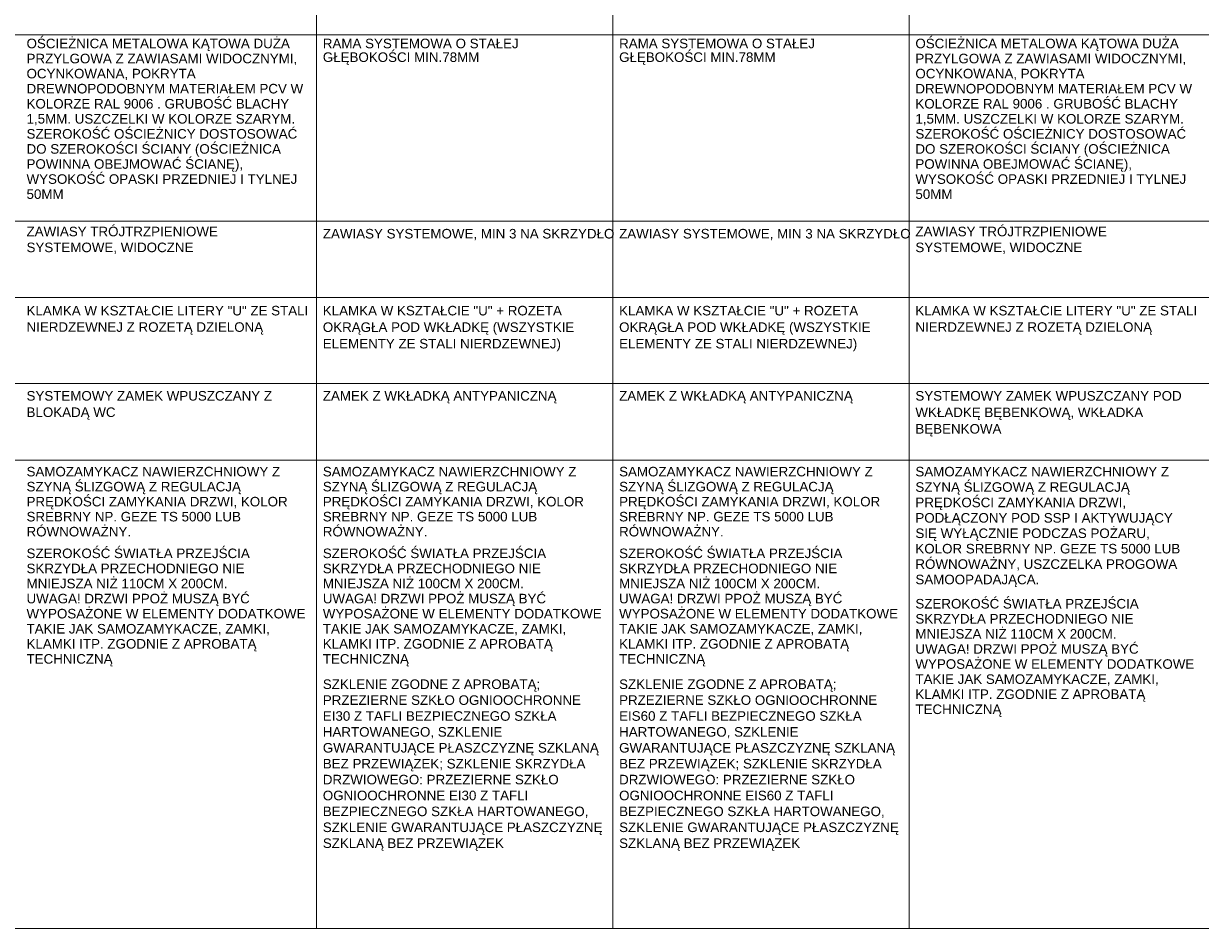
# Paper-space layout 'A-57 ZESTAWIENIE STOLARKI PROJEKTOWANEJ' of a CAD drawing. Header units: millimetres. Extents: x 0 to 900, y 0 to 1010.
# Tile 35 of 63: x 332 to 455, y 410 to 505. Entities that reach past the tile are written whole.
import ezdxf
from ezdxf.xclip import XClip

# ---------------------------------------------------------------- set-up
doc = ezdxf.new("R2010")
doc.units = ezdxf.units.MM
doc.header["$MEASUREMENT"] = 0
doc.header["$XCLIPFRAME"] = 0
doc.layers.add('0_Nr_pióra__7', color=7, linetype='Continuous', lineweight=18, true_color=0x171717)
doc.layers.add('0_Nr_pióra__94', color=7, linetype='Continuous', lineweight=5, true_color=0x3b3b3b)
doc.layers.add('A_podrys', color=7, linetype='Continuous')
doc.styles.add('STYL_AUTOMATYCZNY_1', font='arial.ttf')

# ---------------------------------------------------------------- blocks, each defined once
blk = doc.blocks.new('Rysunek_1_1', base_point=(-2089.9, -1946.74))
at = {"layer": '0_Nr_pióra__94', "color": 250, "linetype": 'Continuous', "lineweight": 5, "true_color": 0x3b3b3b}
for p, q in [((362.6, 600.86), (362.6, 410.47)), ((393.6, 600.86), (393.6, 410.47)), ((424.6, 600.86), (424.6, 410.47)), ((50.6, 503.97), (856.6, 503.97)), ((50.6, 484.47), (856.6, 484.47)), ((50.6, 476.47), (887.6, 476.47)), ((50.6, 467.47), (887.6, 467.47)), ((50.6, 459.47), (887.6, 459.47)), ((31.27, 410.47), (889.6, 410.47))]:
    blk.add_line(p, q, dxfattribs=at)
at = {"layer": '0_Nr_pióra__7', "color": 250, "linetype": 'Continuous', "lineweight": 18, "true_color": 0x171717, "char_height": 1, "attachment_point": 1, "style": 'STYL_AUTOMATYCZNY_1'}
for s, insert, width, line_spacing_factor in [('\\A1;{\\pql;\\fArial|b0|i0|c238|p0;\\W1.000000;OŚCIEŻNICA METALOWA KĄTOWA DUŻA PRZYLGOWA Z ZAWIASAMI WIDOCZNYMI, OCYNKOWANA, POKRYTA DREWNOPODOBNYM MATERIAŁEM PCV W KOLORZE RAL 9006 . GRUBOŚĆ BLACHY 1,5MM. USZCZELKI W KOLORZE SZARYM. SZEROKOŚĆ OŚCIEŻNICY DOSTOSOWAĆ DO SZEROKOŚCI ŚCIANY (OŚCIEŻNICA POWINNA OBEJMOWAĆ ŚCIANĘ), WYSOKOŚĆ OPASKI PRZEDNIEJ I TYLNEJ 50MM}', (332.26, 503.55), 29.4591, 0.945389), ('\\A1;{\\pql;\\fArial|b0|i0|c238|p0;\\W1.000000;RAMA SYSTEMOWA O STAŁEJ GŁĘBOKOŚCI MIN.78MM}', (363.26, 503.55), 29.4591, 0.859401), ('\\A1;{\\pql;\\fArial|b0|i0|c238|p0;\\W1.000000;RAMA SYSTEMOWA O STAŁEJ GŁĘBOKOŚCI MIN.78MM}', (394.26, 503.55), 29.4591, 0.859401), ('\\A1;{\\pql;\\fArial|b0|i0|c238|p0;\\W1.000000;OŚCIEŻNICA METALOWA KĄTOWA DUŻA PRZYLGOWA Z ZAWIASAMI WIDOCZNYMI, OCYNKOWANA, POKRYTA DREWNOPODOBNYM MATERIAŁEM PCV W KOLORZE RAL 9006 . GRUBOŚĆ BLACHY 1,5MM. USZCZELKI W KOLORZE SZARYM. SZEROKOŚĆ OŚCIEŻNICY DOSTOSOWAĆ DO SZEROKOŚCI ŚCIANY (OŚCIEŻNICA POWINNA OBEJMOWAĆ ŚCIANĘ), WYSOKOŚĆ OPASKI PRZEDNIEJ I TYLNEJ 50MM}', (425.26, 503.55), 29.4591, 0.945389), ('\\A1;{\\pql;\\fArial|b0|i0|c238|p0;\\W1.000000;ZAWIASY TRÓJTRZPIENIOWE \\fArial|b0|i0|c238|p0;\\W1.000000;SYSTEMOWE, WIDOCZNE}', (332.26, 483.88), 29.4591, 0.996913), ('\\A1;{\\pql;\\fArial|b0|i0|c238|p0;\\W1.000000;ZAWIASY TRÓJTRZPIENIOWE \\fArial|b0|i0|c238|p0;\\W1.000000;SYSTEMOWE, WIDOCZNE}', (425.26, 483.88), 29.4591, 0.996913), ('\\A1;{\\pql;\\fArial|b0|i0|c238|p0;\\W1.000000;ZAWIASY SYSTEMOWE, MIN 3 NA \\fArial|b0|i0|c238|p0;\\W1.000000;SKRZYDŁO}', (363.26, 483.65), 29.4591, 1.001649), ('\\A1;{\\pql;\\fArial|b0|i0|c238|p0;\\W1.000000;ZAWIASY SYSTEMOWE, MIN 3 NA \\fArial|b0|i0|c238|p0;\\W1.000000;SKRZYDŁO}', (394.26, 483.65), 29.4591, 1.001649), ('\\A1;{\\pql;\\fArial|b0|i0|c238|p0;\\W1.000000;KLAMKA W KSZTAŁCIE LITERY "U" ZE STALI NIERDZEWNEJ Z ROZETĄ DZIELONĄ}', (332.26, 475.6), 29.4591, 1.029431), ('\\A1;{\\pql;\\fArial|b0|i0|c238|p0;\\W1.000000;KLAMKA W KSZTAŁCIE "U" + ROZETA \\fArial|b0|i0|c238|p0;\\W1.000000;OKRĄGŁA POD WKŁADKĘ (WSZYSTKIE \\fArial|b0|i0|c238|p0;\\W1.000000;ELEMENTY ZE STALI NIERDZEWNEJ)}', (363.26, 475.6), 29.4591, 1.036028), ('\\A1;{\\pql;\\fArial|b0|i0|c238|p0;\\W1.000000;KLAMKA W KSZTAŁCIE "U" + ROZETA \\fArial|b0|i0|c238|p0;\\W1.000000;OKRĄGŁA POD WKŁADKĘ (WSZYSTKIE \\fArial|b0|i0|c238|p0;\\W1.000000;ELEMENTY ZE STALI NIERDZEWNEJ)}', (394.26, 475.6), 29.4591, 1.036028), ('\\A1;{\\pql;\\fArial|b0|i0|c238|p0;\\W1.000000;KLAMKA W KSZTAŁCIE LITERY "U" ZE STALI NIERDZEWNEJ Z ROZETĄ DZIELONĄ}', (425.26, 475.6), 29.4591, 1.029431), ('\\A1;{\\pql;\\fArial|b0|i0|c238|p0;\\W1.000000;SYSTEMOWY ZAMEK WPUSZCZANY Z \\fArial|b0|i0|c238|p0;\\W1.000000;BLOKADĄ WC}', (332.26, 466.69), 29.4591, 1.029431), ('\\A1;{\\pql;\\fArial|b0|i0|c238|p0;\\W1.000000;SYSTEMOWY ZAMEK WPUSZCZANY POD \\fArial|b0|i0|c238|p0;\\W1.000000;WKŁADKĘ BĘBENKOWĄ, WKŁADKA \\fArial|b0|i0|c238|p0;\\W1.000000;BĘBENKOWA}', (425.26, 466.69), 29.4591, 1.036129), ('\\A1;{\\pql;\\fArial|b0|i0|c238|p0;\\W1.000000;SAMOZAMYKACZ NAWIERZCHNIOWY Z SZYNĄ ŚLIZGOWĄ Z REGULACJĄ PRĘDKOŚCI ZAMYKANIA DRZWI, KOLOR SREBRNY NP. GEZE TS 5000 LUB RÓWNOWAŻNY.}', (332.26, 458.76), 29.4591, 0.941901), ('\\A1;{\\pql;\\fArial|b0|i0|c238|p0;\\W1.000000;SAMOZAMYKACZ NAWIERZCHNIOWY Z SZYNĄ ŚLIZGOWĄ Z REGULACJĄ PRĘDKOŚCI ZAMYKANIA DRZWI, KOLOR SREBRNY NP. GEZE TS 5000 LUB RÓWNOWAŻNY.}', (363.26, 458.76), 29.4591, 0.941901), ('\\A1;{\\pql;\\fArial|b0|i0|c238|p0;\\W1.000000;SAMOZAMYKACZ NAWIERZCHNIOWY Z SZYNĄ ŚLIZGOWĄ Z REGULACJĄ PRĘDKOŚCI ZAMYKANIA DRZWI, KOLOR SREBRNY NP. GEZE TS 5000 LUB RÓWNOWAŻNY.}', (394.26, 458.76), 29.4591, 0.941901), ('\\A1;{\\pql;\\fArial|b0|i0|c238|p0;\\W1.000000;SAMOZAMYKACZ NAWIERZCHNIOWY Z SZYNĄ ŚLIZGOWĄ Z REGULACJĄ PRĘDKOŚCI ZAMYKANIA DRZWI, PODŁĄCZONY POD SSP I AKTYWUJĄCY SIĘ WYŁĄCZNIE PODCZAS POŻARU, KOLOR SREBRNY NP. GEZE TS 5000 LUB RÓWNOWAŻNY, USZCZELKA PROGOWA SAMOOPADAJĄCA.}', (425.26, 458.76), 29.4591, 0.96709), ('\\A1;{\\pql;\\fArial|b0|i0|c238|p0;\\W1.000000;SZEROKOŚĆ ŚWIATŁA PRZEJŚCIA SKRZYDŁA PRZECHODNIEGO NIE MNIEJSZA NIŻ 110CM X 200CM.\\P\\pql;\\fArial|b0|i0|c238|p0;\\W1.000000;UWAGA! DRZWI PPOŻ MUSZĄ BYĆ WYPOSAŻONE W ELEMENTY DODATKOWE TAKIE JAK SAMOZAMYKACZE, ZAMKI, KLAMKI ITP. ZGODNIE Z APROBATĄ TECHNICZNĄ}', (332.26, 450.21), 29.4591, 0.946258), ('\\A1;{\\pql;\\fArial|b0|i0|c238|p0;\\W1.000000;SZEROKOŚĆ ŚWIATŁA PRZEJŚCIA SKRZYDŁA PRZECHODNIEGO NIE MNIEJSZA NIŻ 100CM X 200CM.\\P\\pql;\\fArial|b0|i0|c238|p0;\\W1.000000;UWAGA! DRZWI PPOŻ MUSZĄ BYĆ WYPOSAŻONE W ELEMENTY DODATKOWE TAKIE JAK SAMOZAMYKACZE, ZAMKI, KLAMKI ITP. ZGODNIE Z APROBATĄ TECHNICZNĄ}', (363.26, 450.21), 29.4591, 0.946258), ('\\A1;{\\pql;\\fArial|b0|i0|c238|p0;\\W1.000000;SZEROKOŚĆ ŚWIATŁA PRZEJŚCIA SKRZYDŁA PRZECHODNIEGO NIE MNIEJSZA NIŻ 100CM X 200CM.\\P\\pql;\\fArial|b0|i0|c238|p0;\\W1.000000;UWAGA! DRZWI PPOŻ MUSZĄ BYĆ WYPOSAŻONE W ELEMENTY DODATKOWE TAKIE JAK SAMOZAMYKACZE, ZAMKI, KLAMKI ITP. ZGODNIE Z APROBATĄ TECHNICZNĄ}', (394.26, 450.21), 29.4591, 0.946258), ('\\A1;{\\pql;\\fArial|b0|i0|c238|p0;\\W1.000000;SZEROKOŚĆ ŚWIATŁA PRZEJŚCIA SKRZYDŁA PRZECHODNIEGO NIE MNIEJSZA NIŻ 110CM X 200CM.\\P\\pql;\\fArial|b0|i0|c238|p0;\\W1.000000;UWAGA! DRZWI PPOŻ MUSZĄ BYĆ WYPOSAŻONE W ELEMENTY DODATKOWE TAKIE JAK SAMOZAMYKACZE, ZAMKI, KLAMKI ITP. ZGODNIE Z APROBATĄ TECHNICZNĄ}', (425.26, 444.94), 29.4591, 0.946258), ('\\A1;{\\pql;\\fArial|b0|i0|c238|p0;\\W1.000000;SZKLENIE ZGODNE Z APROBATĄ; PRZEZIERNE SZKŁO OGNIOOCHRONNE EI30 Z TAFLI BEZPIECZNEGO SZKŁA HARTOWANEGO, SZKLENIE GWARANTUJĄCE PŁASZCZYZNĘ SZKLANĄ BEZ PRZEWIĄZEK; SZKLENIE SKRZYDŁA DRZWIOWEGO: PRZEZIERNE SZKŁO OGNIOOCHRONNE EI30 Z TAFLI BEZPIECZNEGO SZKŁA HARTOWANEGO, SZKLENIE GWARANTUJĄCE PŁASZCZYZNĘ SZKLANĄ BEZ PRZEWIĄZEK}', (363.26, 436.52), 29.9177, 0.997668), ('\\A1;{\\pql;\\fArial|b0|i0|c238|p0;\\W1.000000;SZKLENIE ZGODNE Z APROBATĄ; \\fArial|b0|i0|c238|p0;\\W1.000000;PRZEZIERNE SZKŁO OGNIOOCHRONNE \\fArial|b0|i0|c238|p0;\\W1.000000;EIS60 Z TAFLI BEZPIECZNEGO SZKŁA \\fArial|b0|i0|c238|p0;\\W1.000000;HARTOWANEGO, SZKLENIE \\fArial|b0|i0|c238|p0;\\W1.000000;GWARANTUJĄCE PŁASZCZYZNĘ \\fArial|b0|i0|c238|p0;\\W1.000000;SZKLANĄ BEZ PRZEWIĄZEK; SZKLENIE \\fArial|b0|i0|c238|p0;\\W1.000000;SKRZYDŁA DRZWIOWEGO: \\fArial|b0|i0|c238|p0;\\W1.000000;PRZEZIERNE SZKŁO OGNIOOCHRONNE \\fArial|b0|i0|c238|p0;\\W1.000000;EIS60 Z TAFLI BEZPIECZNEGO SZKŁA \\fArial|b0|i0|c238|p0;\\W1.000000;HARTOWANEGO, SZKLENIE \\fArial|b0|i0|c238|p0;\\W1.000000;GWARANTUJĄCE PŁASZCZYZNĘ \\fArial|b0|i0|c238|p0;\\W1.000000;SZKLANĄ BEZ PRZEWIĄZEK}', (394.26, 436.52), 29.9177, 0.997668)]:
    blk.add_mtext(s, dxfattribs=dict(at, insert=insert, width=width, line_spacing_factor=line_spacing_factor))
for insert in [(363.26, 466.69), (394.26, 466.69)]:
    blk.add_mtext('\\A1;{\\pql;\\fArial|b0|i0|c238|p0;\\W1.000000;ZAMEK \\fArial|b0|i0|c238|p0;\\W1.000000;Z\\fArial|b0|i0|c238|p0;\\W1.000000; WKŁADKĄ\\fArial|b0|i0|c238|p0;\\W1.000000; ANTYPANICZNĄ}', dxfattribs=dict(at, insert=insert))

psp = doc.layouts.new('A-57 ZESTAWIENIE STOLARKI PROJEKTOWANEJ')

# ---------------------------------------------------------------- block references
at = {"layer": 'A_podrys', "color": 37, "linetype": 'Continuous', "lineweight": 5, "true_color": 0x656532}
ref = psp.add_blockref('Rysunek_1_1', (-2089.9, -1946.74), dxfattribs=at)
XClip(ref).set_block_clipping_path([(28.6628210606, 4.9003190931), (892.6953650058, 1005.4179299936)])

doc.saveas('drawing.dxf')
